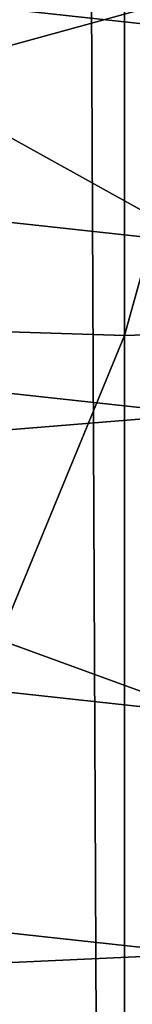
# Model space of a CAD drawing. Header units: millimetres. Extents: x -4.88 to 4.89, y -4.29 to 5.48.
# Tile 166 of 256: x -0.00364 to 0.00027, y -0.55097 to -0.51688. Entities that reach past the tile are written whole.
import ezdxf

# ---------------------------------------------------------------- set-up
doc = ezdxf.new("R2010")
doc.units = ezdxf.units.MM
doc.layers.get('0').update_dxf_attribs({"true_color": 0x5890e1})

msp = doc.modelspace()

# ---------------------------------------------------------------- meshes
at = {"color": 206, "true_color": 0x6c0888}
mesh = msp.add_polyface(dxfattribs=at)
corners = [(-4.61817455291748, 0.5942677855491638, 63.11192321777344), (-0.3076751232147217, 0.5942677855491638, 63.11192321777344), (-0.3070552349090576, 0.5745411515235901, 63.11192321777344), (-0.3076751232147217, 0.5942676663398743, 63.64631652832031), (-0.3070552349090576, 0.5745410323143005, 63.64631652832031), (-4.492310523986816, 0.3112271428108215, 63.62292098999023), (-4.609048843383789, 0.3038826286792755, 63.11192321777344), (-0.3051979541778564, 0.5548924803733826, 63.11192321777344), (-0.3051979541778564, 0.554892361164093, 63.64631652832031), (-4.46566104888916, 0.02930366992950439, 63.62292098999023), (-4.581707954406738, 0.01464360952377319, 63.11192321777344), (-0.3021106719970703, 0.5353990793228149, 63.11192321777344), (-0.3021106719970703, 0.5353990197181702, 63.64631652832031), (-4.421361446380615, -0.2503901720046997, 63.62292098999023), (-4.536259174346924, -0.2723079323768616, 63.11192321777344), (-0.2978050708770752, 0.5161380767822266, 63.11192321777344), (-0.2978050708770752, 0.5161380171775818, 63.64631652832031), (-4.359587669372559, -0.5267506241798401, 63.62292098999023), (-4.472882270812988, -0.5558395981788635, 63.11192321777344), (-0.2922987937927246, 0.4971854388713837, 63.11192321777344), (-0.2922987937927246, 0.4971853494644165, 63.64631652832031), (-4.280582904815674, -0.7986868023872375, 63.62292098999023), (-0.2856135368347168, 0.4786157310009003, 63.64631652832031), (-0.2856135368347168, 0.4786158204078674, 63.11192321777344), (-0.2777750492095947, 0.4605026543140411, 63.64631652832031), (-0.2777755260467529, 0.4605027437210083, 63.11192321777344), (-0.268815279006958, 0.4429174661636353, 63.64631652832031), (-0.268815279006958, 0.44291752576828, 63.11192321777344), (-0.2587685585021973, 0.4259296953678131, 63.64631652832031), (-0.2587685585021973, 0.4259297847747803, 63.11192321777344), (-0.2476754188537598, 0.4096059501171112, 63.64631652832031), (-0.2476754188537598, 0.4096060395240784, 63.11192321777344), (-0.2355785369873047, 0.394011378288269, 63.64631652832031), (-0.2355785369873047, 0.3940114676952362, 63.11192321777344), (-0.2225267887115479, 0.3792068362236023, 63.64631652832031), (-0.2225267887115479, 0.3792069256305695, 63.11192321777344), (-0.2085716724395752, 0.3652509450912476, 63.64631652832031), (-0.2085716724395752, 0.3652510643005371, 63.11192321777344), (-0.1937670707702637, 0.3521991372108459, 63.64631652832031), (-0.1937670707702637, 0.3521992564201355, 63.11192321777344), (-0.1781723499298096, 0.3401025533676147, 63.64631271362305), (-0.1781723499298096, 0.3401026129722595, 63.11192321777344), (-0.161848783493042, 0.3290092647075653, 63.64631652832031), (-0.161848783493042, 0.3290091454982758, 63.11192321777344), (-0.1448607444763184, 0.3189625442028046, 63.64631652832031), (-0.1448607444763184, 0.318962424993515, 63.11192321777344), (-0.1272754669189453, 0.310002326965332, 63.64631652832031), (-0.1272754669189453, 0.3100021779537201, 63.11192321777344), (-0.1091625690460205, 0.3021639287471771, 63.64631652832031), (-0.1091625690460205, 0.3021638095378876, 63.11192321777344), (-0.09059309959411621, 0.295478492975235, 63.64631652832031), (-0.09059309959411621, 0.2954785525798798, 63.11192321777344), (-0.0716402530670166, 0.2899720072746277, 63.64631652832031), (-0.0716402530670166, 0.2899720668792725, 63.11192321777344), (-0.05237913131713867, 0.2856671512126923, 63.64631652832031), (-0.05237936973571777, 0.285667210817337, 63.11192321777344), (-0.03288602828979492, 0.2825792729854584, 63.64631652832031), (-0.03288602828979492, 0.2825789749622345, 63.11192321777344), (-0.01323723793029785, 0.2807220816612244, 63.64631652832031), (-0.01323723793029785, 0.2807217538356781, 63.11192321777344), (0.006489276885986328, 0.2801022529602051, 63.64631652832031), (0.006489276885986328, 0.2801019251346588, 63.11192321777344)]
mesh.append_faces([[corners[k] for k in face] for face in [(1, 4, 2), (3, 5, 4), (2, 8, 7), (4, 9, 8), (7, 12, 11), (8, 13, 12), (11, 16, 15), (12, 17, 16), (15, 20, 19), (16, 21, 20), (19, 22, 23), (23, 24, 25), (25, 26, 27), (27, 28, 29), (29, 30, 31), (31, 32, 33), (33, 34, 35), (35, 36, 37), (37, 38, 39), (39, 40, 41), (41, 42, 43), (43, 44, 45), (45, 46, 47), (47, 48, 49), (49, 50, 51), (51, 52, 53), (53, 54, 55), (55, 56, 57), (57, 58, 59), (59, 60, 61)]], dxfattribs={"vtx0": -1, "color": 206})
mesh.append_faces([[corners[k] for k in face] for face in [(0, 1, 2), (1, 3, 4), (6, 2, 7), (2, 4, 8), (10, 7, 11), (7, 8, 12), (14, 11, 15), (11, 12, 16), (18, 15, 19), (15, 16, 20), (19, 20, 22), (23, 22, 24), (25, 24, 26), (27, 26, 28), (29, 28, 30), (31, 30, 32), (33, 32, 34), (35, 34, 36), (37, 36, 38), (39, 38, 40), (41, 40, 42), (43, 42, 44), (45, 44, 46), (47, 46, 48), (49, 48, 50), (51, 50, 52), (53, 52, 54), (55, 54, 56), (57, 56, 58), (59, 58, 60)]], dxfattribs={"vtx2": -1, "color": 206})
mesh = msp.add_polyface(dxfattribs=at)
corners = [(-4.391827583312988, -0.8348321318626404, 63.11192321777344), (-0.2922987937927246, 0.4971854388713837, 63.11192321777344), (-0.2856135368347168, 0.4786158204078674, 63.11192321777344), (-0.2922987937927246, 0.4971853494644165, 63.64631652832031), (-4.184659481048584, -1.065125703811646, 63.62292098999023), (-0.2856135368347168, 0.4786157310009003, 63.64631652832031), (-4.29341459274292, -1.108184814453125, 63.11192321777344), (-0.2777755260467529, 0.4605027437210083, 63.11192321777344), (-4.072195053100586, -1.325015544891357, 63.62292098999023), (-0.2777750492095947, 0.4605026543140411, 63.64631652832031), (-4.178031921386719, -1.374818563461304, 63.11192321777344), (-0.268815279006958, 0.44291752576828, 63.11192321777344), (-3.943633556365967, -1.577331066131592, 63.62292098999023), (-0.268815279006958, 0.4429174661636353, 63.64631652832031), (-4.046134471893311, -1.633681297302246, 63.11192321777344), (-0.2587685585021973, 0.4259297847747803, 63.11192321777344), (-3.799483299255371, -1.821076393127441, 63.62292098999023), (-0.2587685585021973, 0.4259296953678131, 63.64631652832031), (-3.89824366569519, -1.883751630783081, 63.11192321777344), (-0.2476754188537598, 0.4096060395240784, 63.11192321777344), (-3.640312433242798, -2.055289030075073, 63.62292098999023), (-0.2476754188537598, 0.4096059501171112, 63.64631652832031), (-3.734942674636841, -2.124041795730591, 63.11192321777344), (-0.2355785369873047, 0.3940114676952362, 63.11192321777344), (-3.46674919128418, -2.279045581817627, 63.62292098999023), (-0.2355785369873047, 0.394011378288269, 63.64631652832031), (-3.556875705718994, -2.353604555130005, 63.11192321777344), (-0.2225267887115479, 0.3792069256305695, 63.11192321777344), (-3.279478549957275, -2.491462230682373, 63.62292098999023), (-0.2225267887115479, 0.3792068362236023, 63.64631652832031), (-3.364745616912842, -2.571532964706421, 63.11192321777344), (-0.2085716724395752, 0.3652510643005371, 63.11192321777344), (-3.079240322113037, -2.69170069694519, 63.62292098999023), (-0.2085716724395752, 0.3652509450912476, 63.64631652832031), (-3.159311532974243, -2.776967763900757, 63.11192321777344), (-0.1937670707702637, 0.3521992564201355, 63.11192321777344), (-2.866823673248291, -2.878971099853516, 63.62292098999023), (-0.1937670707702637, 0.3521991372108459, 63.64631652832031), (-2.941382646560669, -2.969097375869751, 63.11192321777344), (-0.1781723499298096, 0.3401026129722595, 63.11192321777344), (-2.643067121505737, -3.052534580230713, 63.62292098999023), (-0.1781723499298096, 0.3401025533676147, 63.64631271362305), (-2.711820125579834, -3.147164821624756, 63.11192321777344), (-0.161848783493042, 0.3290091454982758, 63.11192321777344), (-2.471529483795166, -3.310465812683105, 63.11192321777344), (-2.408854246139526, -3.211705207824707, 63.62292098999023), (-0.161848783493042, 0.3290092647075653, 63.64631652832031), (-0.1448607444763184, 0.318962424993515, 63.11192321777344), (-2.22145938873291, -3.458357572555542, 63.11192321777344), (-2.165109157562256, -3.355855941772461, 63.62292098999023), (-0.1448607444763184, 0.3189625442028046, 63.64631652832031), (-0.1272754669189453, 0.3100021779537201, 63.11192321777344), (-1.962596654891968, -3.590254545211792, 63.11192321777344), (-1.912793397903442, -3.484417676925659, 63.62292098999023), (-0.1272754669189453, 0.310002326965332, 63.64631652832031), (-0.1091625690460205, 0.3021638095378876, 63.11192321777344), (-1.695963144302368, -3.705637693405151, 63.11192321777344), (-1.652904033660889, -3.596882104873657, 63.62292098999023), (-0.1091625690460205, 0.3021639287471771, 63.64631652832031), (-0.09059309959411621, 0.2954785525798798, 63.11192321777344), (-1.422610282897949, -3.804050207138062, 63.11192321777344), (-1.386464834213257, -3.692805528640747, 63.62292098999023), (-0.09059309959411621, 0.295478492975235, 63.64631652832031), (-0.0716402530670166, 0.2899720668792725, 63.11192321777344), (-1.143618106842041, -3.88510537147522, 63.11192321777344), (-1.114529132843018, -3.771810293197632, 63.62292098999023), (-0.0716402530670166, 0.2899720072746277, 63.64631652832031), (-0.05237936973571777, 0.285667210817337, 63.11192321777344), (-0.8600859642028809, -3.948482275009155, 63.11192321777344), (-0.8381679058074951, -3.833584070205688, 63.62292098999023), (-0.05237913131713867, 0.2856671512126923, 63.64631652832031), (-0.03288602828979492, 0.2825789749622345, 63.11192321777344), (-0.573134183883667, -3.99393105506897, 63.11192321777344), (-0.558474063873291, -3.877884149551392, 63.62292098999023), (-0.03288602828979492, 0.2825792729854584, 63.64631652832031), (-0.01323723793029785, 0.2807217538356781, 63.11192321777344), (-0.2765510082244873, -3.90453314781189, 63.62292098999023), (-0.01323723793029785, 0.2807220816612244, 63.64631652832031), (-0.28389573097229, -4.0212721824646, 63.11192321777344), (0.006489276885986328, 0.2801019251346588, 63.11192321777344), (0.00648951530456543, -3.913428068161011, 63.62292098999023), (0.006489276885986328, 0.2801022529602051, 63.64631652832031)]
mesh.append_faces([[corners[k] for k in face] for face in [(3, 4, 5), (5, 8, 9), (9, 12, 13), (13, 16, 17), (17, 20, 21), (21, 24, 25), (25, 28, 29), (29, 32, 33), (33, 36, 37), (37, 40, 41), (42, 43, 44), (41, 45, 46), (44, 47, 48), (46, 49, 50), (48, 51, 52), (50, 53, 54), (52, 55, 56), (54, 57, 58), (56, 59, 60), (58, 61, 62), (60, 63, 64), (62, 65, 66), (64, 67, 68), (66, 69, 70), (68, 71, 72), (70, 73, 74), (74, 76, 77), (77, 80, 81)]], dxfattribs={"vtx0": -1, "color": 206})
mesh.append_faces([[corners[k] for k in face] for face in [(0, 1, 2), (6, 2, 7), (10, 7, 11), (14, 11, 15), (18, 15, 19), (22, 19, 23), (26, 23, 27), (30, 27, 31), (34, 31, 35), (38, 35, 39), (37, 36, 40), (42, 39, 43), (41, 40, 45), (44, 43, 47), (46, 45, 49), (48, 47, 51), (50, 49, 53), (52, 51, 55), (54, 53, 57), (56, 55, 59), (58, 57, 61), (60, 59, 63), (62, 61, 65), (64, 63, 67), (66, 65, 69), (68, 67, 71), (70, 69, 73), (72, 71, 75), (74, 73, 76), (78, 75, 79), (77, 76, 80)]], dxfattribs={"vtx2": -1, "color": 206})
mesh = msp.add_polyface(dxfattribs=at)
corners = [(-1.183853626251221, -4.041811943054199, 63.15747451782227), (-0.8883390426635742, -4.096590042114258, 63.15002822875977), (-0.89040207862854, -4.107405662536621, 63.15747451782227), (-1.18111515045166, -4.031147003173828, 63.15002822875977), (-0.8861451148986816, -4.085089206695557, 63.14316177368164), (-1.178203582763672, -4.019806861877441, 63.14316177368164), (-0.8838181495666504, -4.072889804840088, 63.13690185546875), (-1.175114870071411, -4.007777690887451, 63.13690185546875), (-0.881354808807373, -4.059978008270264, 63.13127517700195), (-1.17184591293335, -3.99504542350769, 63.13127517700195), (-0.8787531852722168, -4.046339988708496, 63.12630844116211), (-1.168393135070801, -3.981597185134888, 63.12630844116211), (-0.8760104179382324, -4.031961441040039, 63.12203216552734), (-1.164752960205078, -3.967419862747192, 63.12203216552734), (-0.8731238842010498, -4.016829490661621, 63.11847305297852), (-1.160921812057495, -3.952498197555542, 63.11847305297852), (-0.8700907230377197, -4.00092887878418, 63.11565399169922), (-1.156896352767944, -3.936820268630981, 63.11565399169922), (-0.8669083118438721, -3.984246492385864, 63.11360168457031), (-1.15267276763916, -3.920370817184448, 63.11360168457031), (-0.8635745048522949, -3.966768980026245, 63.11235046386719), (-1.148247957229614, -3.903136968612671, 63.11235046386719), (-0.8600859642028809, -3.948482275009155, 63.11192321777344), (-1.114529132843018, -3.771810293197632, 63.62292098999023), (-0.8644692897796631, -3.971461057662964, 63.97383117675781), (-0.8381679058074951, -3.833584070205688, 63.62292098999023), (-1.149435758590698, -3.907763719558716, 63.97383117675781), (-0.8557019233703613, -3.925502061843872, 65.01727294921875), (-1.137799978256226, -3.862445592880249, 65.01727294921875), (-0.9083049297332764, -4.201255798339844, 65.22996520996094), (-0.5873603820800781, -4.106542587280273, 63.13127517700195), (-0.5856201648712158, -4.092767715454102, 63.12630844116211), (-0.5837855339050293, -4.078245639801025, 63.12203216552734), (-0.5818548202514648, -4.062962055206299, 63.11847305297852), (-0.5798261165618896, -4.046902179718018, 63.11565399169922), (-0.5776975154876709, -4.030053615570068, 63.11360168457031), (-0.575467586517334, -4.012401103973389, 63.11235046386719), (-0.573134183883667, -3.99393105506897, 63.11192321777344), (-0.576066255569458, -4.017139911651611, 63.97383117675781), (-0.558474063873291, -3.877884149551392, 63.62292098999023), (-0.5702018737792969, -3.970721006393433, 65.01727294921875), (-0.6053860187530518, -4.249233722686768, 65.22996520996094), (-0.2882645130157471, -4.090713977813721, 63.11847305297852), (-0.287247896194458, -4.074559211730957, 63.11565399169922), (-0.2861816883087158, -4.057609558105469, 63.11360168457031), (-0.2850644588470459, -4.039852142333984, 63.11235046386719), (-0.28389573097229, -4.0212721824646, 63.11192321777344), (-0.01323723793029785, 0.2807217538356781, 63.11192321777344), (-0.2853641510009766, -4.044619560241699, 63.97383117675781), (-0.2765510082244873, -3.90453314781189, 63.62292098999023), (-0.282426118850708, -3.997923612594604, 65.01727294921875), (-0.3000528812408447, -4.278096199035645, 65.22996520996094), (0.00648951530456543, -4.083790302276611, 63.11565399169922), (0.00648951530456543, -4.066807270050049, 63.11360168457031), (0.00648951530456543, -4.049014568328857, 63.11235046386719), (0.00648951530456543, -4.030397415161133, 63.11192321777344), (0.006489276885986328, 0.2801019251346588, 63.11192321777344), (0.00648951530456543, -4.053791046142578, 63.97383117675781), (0.00648951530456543, -3.913428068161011, 63.62292098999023), (0.006489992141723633, -4.007003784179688, 65.01727294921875)]
mesh.append_faces([[corners[k] for k in face] for face in [(0, 1, 2), (3, 4, 1), (5, 6, 4), (7, 8, 6), (9, 10, 8), (11, 12, 10), (13, 14, 12), (15, 16, 14), (17, 18, 16), (19, 20, 18), (21, 22, 20), (23, 24, 25), (26, 27, 24), (28, 29, 27), (10, 32, 31), (12, 33, 32), (14, 34, 33), (16, 35, 34), (18, 36, 35), (20, 37, 36), (25, 38, 39), (24, 40, 38), (27, 41, 40), (33, 43, 42), (34, 44, 43), (35, 45, 44), (36, 46, 45), (37, 47, 46), (39, 48, 49), (38, 50, 48), (40, 51, 50), (43, 53, 52), (44, 54, 53), (45, 55, 54), (46, 56, 55), (49, 57, 58), (48, 59, 57)]], dxfattribs={"vtx0": -1, "color": 206})
mesh.append_faces([[corners[k] for k in face] for face in [(6, 8, 30), (8, 10, 31), (10, 12, 32), (12, 14, 33), (14, 16, 34), (16, 18, 35), (18, 20, 36), (20, 22, 37), (25, 24, 38), (24, 27, 40), (32, 33, 42), (33, 34, 43), (34, 35, 44), (35, 36, 45), (36, 37, 46), (39, 38, 48), (38, 40, 50), (42, 43, 52), (43, 44, 53), (44, 45, 54), (45, 46, 55), (49, 48, 57), (48, 50, 59)]], dxfattribs={"vtx2": -1, "color": 206})
mesh = msp.add_polyface(dxfattribs=at)
corners = [(1.192092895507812e-07, -0.7661779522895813, -7.897031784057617), (1.192092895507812e-07, -0.05204856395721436, -7.897032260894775), (-0.003268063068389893, -0.05194587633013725, -7.897032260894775), (5.960464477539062e-08, -0.05204861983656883, -8.298449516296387), (-0.003268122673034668, -0.05194593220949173, -8.298449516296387), (-0.04689186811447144, -0.7453257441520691, -8.280876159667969), (-0.04810869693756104, -0.7646660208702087, -7.897031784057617), (-0.006523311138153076, -0.05163818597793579, -7.897032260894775), (-0.006523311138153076, -0.05163824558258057, -8.298449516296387), (-0.09359872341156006, -0.7409106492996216, -8.280876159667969), (-0.09602749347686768, -0.7601364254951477, -7.897031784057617), (-0.009752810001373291, -0.05112673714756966, -7.897032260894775), (-0.009752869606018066, -0.05112673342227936, -8.298449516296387), (-0.1399362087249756, -0.7335715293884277, -8.280876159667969), (-0.1435673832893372, -0.7526067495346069, -7.897031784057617), (-0.01294386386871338, -0.05041338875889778, -7.897032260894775), (-0.01294386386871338, -0.05041338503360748, -8.298449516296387), (-0.1857213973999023, -0.7233372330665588, -8.280876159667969), (-0.1905406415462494, -0.7421069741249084, -7.897031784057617), (-0.01608377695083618, -0.04950118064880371, -7.897032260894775), (-0.01608377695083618, -0.04950117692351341, -8.298449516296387), (-0.2307736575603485, -0.7102484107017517, -8.280876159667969), (-0.01916021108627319, -0.04839358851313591, -8.298449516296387), (-0.01916021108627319, -0.04839355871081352, -7.897032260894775), (-0.02216100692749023, -0.04709501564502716, -8.298449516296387), (-0.02216100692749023, -0.04709498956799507, -7.897032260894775), (-0.02507448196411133, -0.04561061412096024, -8.298449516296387), (-0.02507442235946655, -0.04561058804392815, -7.897032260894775), (-0.02788877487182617, -0.04394615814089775, -8.298449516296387), (-0.02788877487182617, -0.04394612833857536, -7.897032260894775), (-0.0305931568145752, -0.04210827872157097, -8.298449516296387), (-0.0305931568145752, -0.04210828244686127, -7.897032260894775), (-0.03317677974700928, -0.04010424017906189, -8.298449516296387), (-0.03317677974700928, -0.04010424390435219, -7.897032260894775), (-0.03562945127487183, -0.03794191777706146, -8.298449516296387), (-0.03562945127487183, -0.03794192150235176, -7.897032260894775), (-0.03794163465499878, -0.03562984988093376, -8.298449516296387), (-0.037941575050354, -0.03562985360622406, -7.897032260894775), (-0.0401039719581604, -0.03317718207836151, -8.298449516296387), (-0.04010385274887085, -0.03317718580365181, -7.897032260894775), (-0.04210799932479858, -0.03059359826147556, -8.298449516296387), (-0.04210799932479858, -0.03059360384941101, -7.897032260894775), (-0.04394590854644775, -0.02788917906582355, -8.298449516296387), (-0.04394584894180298, -0.027889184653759, -7.897032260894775), (-0.04561030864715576, -0.02507478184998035, -8.298449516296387), (-0.04561024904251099, -0.0250747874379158, -7.897032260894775), (-0.04709476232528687, -0.02216143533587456, -8.298449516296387), (-0.04709476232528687, -0.02216144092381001, -7.897032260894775), (-0.04839342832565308, -0.01916060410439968, -8.298449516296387), (-0.04839342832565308, -0.01916060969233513, -7.897032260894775), (-0.04950094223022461, -0.01608413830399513, -8.298449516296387), (-0.04950094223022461, -0.01608414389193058, -7.897032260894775), (-0.05041319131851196, -0.01294419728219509, -8.298449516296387), (-0.05041319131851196, -0.01294420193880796, -7.897032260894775), (-0.05112648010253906, -0.009753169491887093, -8.298449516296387), (-0.05112648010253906, -0.009753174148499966, -7.897032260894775), (-0.05163800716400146, -0.006523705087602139, -8.298449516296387), (-0.05163800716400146, -0.006523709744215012, -7.897032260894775), (-0.05194568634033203, -0.003268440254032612, -8.298449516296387), (-0.05194568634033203, -0.003268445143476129, -7.897032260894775), (-0.05204838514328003, -3.08565432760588e-07, -8.298449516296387), (-0.05204838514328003, -3.121929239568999e-07, -7.897032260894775)]
mesh.append_faces([[corners[k] for k in face] for face in [(1, 4, 2), (3, 5, 4), (2, 8, 7), (4, 9, 8), (7, 12, 11), (8, 13, 12), (11, 16, 15), (12, 17, 16), (15, 20, 19), (16, 21, 20), (19, 22, 23), (23, 24, 25), (25, 26, 27), (27, 28, 29), (29, 30, 31), (31, 32, 33), (33, 34, 35), (35, 36, 37), (37, 38, 39), (39, 40, 41), (41, 42, 43), (43, 44, 45), (45, 46, 47), (47, 48, 49), (49, 50, 51), (51, 52, 53), (53, 54, 55), (55, 56, 57), (57, 58, 59), (59, 60, 61)]], dxfattribs={"vtx0": -1, "color": 206})
mesh.append_faces([[corners[k] for k in face] for face in [(0, 1, 2), (1, 3, 4), (6, 2, 7), (2, 4, 8), (10, 7, 11), (7, 8, 12), (14, 11, 15), (11, 12, 16), (18, 15, 19), (15, 16, 20), (19, 20, 22), (23, 22, 24), (25, 24, 26), (27, 26, 28), (29, 28, 30), (31, 30, 32), (33, 32, 34), (35, 34, 36), (37, 36, 38), (39, 38, 40), (41, 40, 42), (43, 42, 44), (45, 44, 46), (47, 46, 48), (49, 48, 50), (51, 50, 52), (53, 52, 54), (55, 54, 56), (57, 56, 58), (59, 58, 60)]], dxfattribs={"vtx2": -1, "color": 206})
mesh = msp.add_polyface(dxfattribs=at)
corners = [(0.05041313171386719, -0.0129440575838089, -8.298449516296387), (0.7102479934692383, -0.23077392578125, -8.280877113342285), (0.04950094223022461, -0.0160839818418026, -8.298449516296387), (0.7286782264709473, -0.236762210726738, -7.897031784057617), (0.04950094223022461, -0.01608395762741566, -7.897032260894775), (0.0483933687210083, -0.01916040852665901, -7.897032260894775), (0.6943563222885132, -0.2749152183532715, -8.280877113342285), (0.0483933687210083, -0.01916043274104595, -8.298449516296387), (0.7123739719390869, -0.2820489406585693, -7.897031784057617), (0.04709482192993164, -0.02216123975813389, -7.897032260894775), (0.6757241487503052, -0.3179717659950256, -8.280877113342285), (0.04709476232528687, -0.02216126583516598, -8.298449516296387), (0.6932584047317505, -0.3262227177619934, -7.897031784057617), (0.04561036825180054, -0.02507463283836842, -7.897032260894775), (0.6544250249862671, -0.3597733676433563, -8.280877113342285), (0.04561036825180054, -0.02507464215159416, -8.298449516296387), (0.671406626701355, -0.369109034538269, -7.897031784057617), (0.04394596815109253, -0.02788903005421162, -7.897032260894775), (0.6305434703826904, -0.4001550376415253, -8.280877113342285), (0.04394590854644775, -0.02788905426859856, -8.298449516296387), (0.6469053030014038, -0.410538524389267, -7.897031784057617), (0.04210799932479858, -0.0305933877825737, -7.897032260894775), (0.6041730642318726, -0.4389578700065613, -8.280877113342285), (0.04210793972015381, -0.03059341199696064, -8.298449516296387), (0.6198505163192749, -0.450348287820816, -7.897031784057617), (0.04010403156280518, -0.03317699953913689, -7.897032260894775), (0.5754187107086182, -0.4760279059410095, -8.280877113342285), (0.0401039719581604, -0.03317702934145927, -8.298449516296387), (0.5903500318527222, -0.4883802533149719, -7.897031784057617), (0.03794169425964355, -0.03562969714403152, -7.897032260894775), (0.5443930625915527, -0.5112194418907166, -8.280877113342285), (0.03794163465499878, -0.03562972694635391, -8.298449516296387), (0.5585194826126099, -0.5244849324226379, -7.897031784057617), (0.03562963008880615, -0.03794179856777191, -7.897032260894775), (0.5112191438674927, -0.5443934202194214, -8.280877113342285), (0.03562963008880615, -0.037941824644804, -8.298449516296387), (0.5244847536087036, -0.558519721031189, -7.897031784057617), (0.0331769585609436, -0.04010411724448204, -7.897032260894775), (0.4760276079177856, -0.5754188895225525, -8.280877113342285), (0.0331769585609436, -0.04010414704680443, -8.298449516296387), (0.488379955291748, -0.5903502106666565, -7.897031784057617), (0.03059333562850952, -0.04210815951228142, -7.897032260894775), (0.438957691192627, -0.6041731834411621, -8.280877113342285), (0.03059333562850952, -0.04210818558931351, -8.298449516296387), (0.4503481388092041, -0.6198508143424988, -7.897031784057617), (0.02788901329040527, -0.0439460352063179, -7.897032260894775), (0.4105384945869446, -0.6469054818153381, -7.897031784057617), (0.4001548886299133, -0.6305436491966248, -8.280876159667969), (0.02788901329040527, -0.04394606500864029, -8.298449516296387), (0.02507460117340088, -0.04561049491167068, -7.897032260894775), (0.3691088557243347, -0.6714068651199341, -7.897031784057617), (0.3597731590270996, -0.6544253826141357, -8.280876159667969), (0.02507460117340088, -0.04561052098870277, -8.298449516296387), (0.02216118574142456, -0.04709498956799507, -7.897032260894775), (0.3262224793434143, -0.6932585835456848, -7.897031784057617), (0.3179715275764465, -0.6757243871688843, -8.280876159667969), (0.02216118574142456, -0.04709501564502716, -8.298449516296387), (0.01916038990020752, -0.04839355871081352, -7.897032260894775), (0.2820486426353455, -0.7123743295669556, -7.897031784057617), (0.2749149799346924, -0.6943565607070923, -8.280876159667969), (0.01916033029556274, -0.04839358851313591, -8.298449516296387), (0.01608389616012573, -0.04950115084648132, -7.897032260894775), (0.2367621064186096, -0.7286784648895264, -7.897031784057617), (0.2307737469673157, -0.7102483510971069, -8.280876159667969), (0.01608389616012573, -0.04950117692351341, -8.298449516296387), (0.01294398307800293, -0.05041342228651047, -7.897032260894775), (0.1905408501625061, -0.7421069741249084, -7.897031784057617), (0.1857215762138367, -0.7233372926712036, -8.280876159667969), (0.01294398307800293, -0.05041341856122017, -8.298449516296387), (0.009752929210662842, -0.05112667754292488, -7.897032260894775), (0.1435671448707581, -0.7526068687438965, -7.897031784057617), (0.1399359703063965, -0.7335715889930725, -8.280876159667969), (0.009752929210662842, -0.05112673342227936, -8.298449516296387), (0.006523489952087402, -0.05163812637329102, -7.897032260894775), (0.09602731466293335, -0.7601364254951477, -7.897031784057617), (0.09359854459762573, -0.7409106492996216, -8.280876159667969), (0.006523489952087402, -0.05163818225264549, -8.298449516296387), (0.003268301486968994, -0.05194587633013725, -7.897032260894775), (0.04689204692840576, -0.7453257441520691, -8.280876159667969), (0.003268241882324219, -0.05194593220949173, -8.298449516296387), (0.04810881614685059, -0.764665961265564, -7.897031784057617), (1.192092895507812e-07, -0.05204856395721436, -7.897032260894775), (5.960464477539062e-08, -0.7467994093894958, -8.280876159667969), (5.960464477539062e-08, -0.05204861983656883, -8.298449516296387)]
mesh.append_faces([[corners[k] for k in face] for face in [(0, 1, 2), (2, 6, 7), (7, 10, 11), (11, 14, 15), (15, 18, 19), (19, 22, 23), (23, 26, 27), (27, 30, 31), (31, 34, 35), (35, 38, 39), (39, 42, 43), (44, 45, 46), (43, 47, 48), (46, 49, 50), (48, 51, 52), (50, 53, 54), (52, 55, 56), (54, 57, 58), (56, 59, 60), (58, 61, 62), (60, 63, 64), (62, 65, 66), (64, 67, 68), (66, 69, 70), (68, 71, 72), (70, 73, 74), (72, 75, 76), (76, 78, 79), (79, 82, 83)]], dxfattribs={"vtx0": -1, "color": 206})
mesh.append_faces([[corners[k] for k in face] for face in [(3, 4, 5), (8, 5, 9), (12, 9, 13), (16, 13, 17), (20, 17, 21), (24, 21, 25), (28, 25, 29), (32, 29, 33), (36, 33, 37), (40, 37, 41), (44, 41, 45), (43, 42, 47), (46, 45, 49), (48, 47, 51), (50, 49, 53), (52, 51, 55), (54, 53, 57), (56, 55, 59), (58, 57, 61), (60, 59, 63), (62, 61, 65), (64, 63, 67), (66, 65, 69), (68, 67, 71), (70, 69, 73), (72, 71, 75), (74, 73, 77), (76, 75, 78), (80, 77, 81), (79, 78, 82)]], dxfattribs={"vtx2": -1, "color": 206})
mesh = msp.add_polyface(dxfattribs=at)
corners = [(1.192092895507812e-07, -0.7661779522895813, -7.897031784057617), (-0.003268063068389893, -0.05194587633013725, -7.897032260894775), (-0.04810869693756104, -0.7646660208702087, -7.897031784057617), (5.960464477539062e-08, -0.05204861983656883, -8.298449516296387), (5.960464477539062e-08, -0.7467994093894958, -8.280876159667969), (-0.04689186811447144, -0.7453257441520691, -8.280876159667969), (-0.006523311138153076, -0.05163818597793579, -7.897032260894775), (-0.09602749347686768, -0.7601364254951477, -7.897031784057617), (-0.003268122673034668, -0.05194593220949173, -8.298449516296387), (-0.09359872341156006, -0.7409106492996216, -8.280876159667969), (-0.009752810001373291, -0.05112673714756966, -7.897032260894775), (-0.1435673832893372, -0.7526067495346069, -7.897031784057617), (-0.006523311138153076, -0.05163824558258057, -8.298449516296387), (-0.1399362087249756, -0.7335715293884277, -8.280876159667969), (-0.01294386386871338, -0.05041338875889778, -7.897032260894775), (-0.1905406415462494, -0.7421069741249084, -7.897031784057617), (-0.009752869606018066, -0.05112673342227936, -8.298449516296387), (-0.1857213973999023, -0.7233372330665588, -8.280876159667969), (-0.01608377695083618, -0.04950118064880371, -7.897032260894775), (-0.2367619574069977, -0.7286784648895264, -7.897031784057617), (-0.01294386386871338, -0.05041338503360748, -8.298449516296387), (-0.2307736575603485, -0.7102484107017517, -8.280876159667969), (-0.01916021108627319, -0.04839355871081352, -7.897032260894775), (-0.2820488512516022, -0.712374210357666, -7.897031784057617), (-0.01608377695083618, -0.04950117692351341, -8.298449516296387), (-0.2749151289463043, -0.6943564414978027, -8.280876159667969), (-0.02216100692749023, -0.04709498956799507, -7.897032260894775), (-0.3262226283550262, -0.6932584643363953, -7.897031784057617), (-0.01916021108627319, -0.04839358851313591, -8.298449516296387), (-0.3179716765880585, -0.6757242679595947, -8.280876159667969), (-0.02507442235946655, -0.04561058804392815, -7.897032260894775), (-0.3691089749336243, -0.6714068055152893, -7.897031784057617), (-0.02216100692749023, -0.04709501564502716, -8.298449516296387), (-0.3597733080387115, -0.6544252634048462, -8.280876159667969), (-0.02788877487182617, -0.04394612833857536, -7.897032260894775), (-0.4105383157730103, -0.6469055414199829, -7.897031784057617), (-0.02507448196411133, -0.04561061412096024, -8.298449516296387), (-0.4001548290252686, -0.6305437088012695, -8.280876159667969), (-0.4152780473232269, -0.6543741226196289, -7.899833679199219), (-0.4538935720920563, -0.6247309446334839, -7.898294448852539), (-0.4555473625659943, -0.6270071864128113, -7.899833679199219), (-0.4137704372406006, -0.6519985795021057, -7.898294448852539), (-0.4521609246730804, -0.6223461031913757, -7.897353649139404), (-0.4121909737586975, -0.6495096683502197, -7.897353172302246), (-0.4503480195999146, -0.6198508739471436, -7.897031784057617), (-0.0305931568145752, -0.04210828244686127, -7.897032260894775), (-0.02788877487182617, -0.04394615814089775, -8.298449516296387), (-0.4389576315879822, -0.6041733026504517, -8.280877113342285), (-0.4126150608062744, -0.6501779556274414, -8.544468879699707), (-0.45262610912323, -0.622986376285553, -8.544468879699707), (-0.4480700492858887, -0.6167153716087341, -10.83539962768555), (-0.4689261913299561, -0.6454215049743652, -7.950438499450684), (-0.4680493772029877, -0.6442146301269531, -7.943661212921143), (-0.5075763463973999, -0.6135543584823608, -7.943661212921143), (-0.4671087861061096, -0.6429200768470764, -7.937257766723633), (-0.5065563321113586, -0.6123213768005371, -7.937257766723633), (-0.4661030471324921, -0.6415358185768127, -7.931249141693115), (-0.5054656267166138, -0.611003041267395, -7.931249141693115), (-0.4650307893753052, -0.6400599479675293, -7.925655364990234), (-0.5043028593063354, -0.6095974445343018, -7.925655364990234), (-0.4638906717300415, -0.6384906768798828, -7.920496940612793), (-0.5030664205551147, -0.6081028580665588, -7.920496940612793), (-0.4626812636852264, -0.6368260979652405, -7.915794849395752), (-0.501754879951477, -0.606517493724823, -7.915794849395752), (-0.4614012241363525, -0.6350643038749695, -7.911568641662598), (-0.5003668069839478, -0.604839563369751, -7.911568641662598), (-0.4600492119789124, -0.633203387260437, -7.907838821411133), (-0.4989005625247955, -0.60306715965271, -7.907838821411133), (-0.4586237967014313, -0.631241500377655, -7.904626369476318), (-0.4973547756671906, -0.601198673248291, -7.904626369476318), (-0.4571236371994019, -0.629176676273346, -7.901950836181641), (-0.4957279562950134, -0.5992321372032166, -7.901950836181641), (-0.4940185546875, -0.5971658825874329, -7.899833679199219), (-0.4922251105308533, -0.5949979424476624, -7.898294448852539), (-0.4903461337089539, -0.5927265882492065, -7.897353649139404), (-0.4883801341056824, -0.5903501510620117, -7.897031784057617), (-0.03317677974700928, -0.04010424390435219, -7.897032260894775), (-0.0305931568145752, -0.04210827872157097, -8.298449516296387), (-0.47602778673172, -0.5754187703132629, -8.280877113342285), (-0.4908505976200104, -0.5933364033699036, -8.544468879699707), (-0.4859097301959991, -0.5873639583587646, -10.83539962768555), (-0.4754070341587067, -0.6543415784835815, -10.99516296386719), (-0.5155553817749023, -0.6231993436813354, -10.99516296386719), (-0.03562945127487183, -0.03794192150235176, -7.897032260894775), (-0.5244848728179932, -0.5585196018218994, -7.897031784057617), (-0.03317677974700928, -0.04010424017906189, -8.298449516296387), (-0.511219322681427, -0.5443932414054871, -8.280877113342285), (-0.037941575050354, -0.03562985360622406, -7.897032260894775), (-0.5585196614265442, -0.5244848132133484, -7.897031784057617), (-0.03562945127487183, -0.03794191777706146, -8.298449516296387), (-0.5443933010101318, -0.5112192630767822, -8.280877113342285), (-0.04010385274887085, -0.03317718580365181, -7.897032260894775), (-0.5903499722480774, -0.4883803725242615, -7.897031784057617), (-0.03794163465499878, -0.03562984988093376, -8.298449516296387), (-0.5754185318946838, -0.4760280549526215, -8.280877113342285), (-0.04210799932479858, -0.03059360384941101, -7.897032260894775), (-0.6198506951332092, -0.450348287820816, -7.897031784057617)]
mesh.append_faces([[corners[k] for k in face] for face in [(0, 1, 2), (2, 6, 7), (7, 10, 11), (11, 14, 15), (15, 18, 19), (19, 22, 23), (23, 26, 27), (27, 30, 31), (31, 34, 35), (38, 39, 40), (41, 42, 39), (43, 44, 42), (35, 45, 44), (37, 49, 47), (48, 50, 49), (68, 71, 69), (70, 72, 71), (40, 73, 72), (39, 74, 73), (42, 75, 74), (44, 76, 75), (47, 79, 78), (49, 80, 79), (50, 82, 80), (75, 83, 84), (84, 87, 88), (88, 91, 92), (92, 95, 96)]], dxfattribs={"vtx0": -1, "color": 206})
mesh.append_faces([[corners[k] for k in face] for face in [(3, 4, 5), (8, 5, 9), (12, 9, 13), (16, 13, 17), (20, 17, 21), (24, 21, 25), (28, 25, 29), (32, 29, 33), (36, 33, 37), (46, 37, 47), (37, 48, 49), (51, 52, 53), (52, 54, 55), (54, 56, 57), (56, 58, 59), (58, 60, 61), (60, 62, 63), (62, 64, 65), (64, 66, 67), (66, 68, 69), (68, 70, 71), (70, 40, 72), (40, 39, 73), (39, 42, 74), (42, 44, 75), (77, 47, 78), (47, 49, 79), (49, 50, 80), (50, 81, 82), (85, 78, 86), (89, 86, 90), (93, 90, 94)]], dxfattribs={"vtx2": -1, "color": 206})
mesh = msp.add_polyface(dxfattribs=at)
corners = [(0.1972067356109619, -0.7680689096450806, -7.931249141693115), (0.1482478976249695, -0.7771441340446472, -7.925655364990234), (0.1485897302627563, -0.7789360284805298, -7.931249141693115), (0.1967530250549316, -0.7663020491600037, -7.925655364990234), (0.1478844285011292, -0.7752388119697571, -7.920496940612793), (0.1962707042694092, -0.7644232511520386, -7.920496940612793), (0.1474988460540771, -0.7732177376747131, -7.915794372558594), (0.1957589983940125, -0.7624303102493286, -7.915794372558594), (0.1470908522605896, -0.7710785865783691, -7.911568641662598), (0.1952173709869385, -0.7603210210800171, -7.911568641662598), (0.146659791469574, -0.7688190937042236, -7.907838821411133), (0.1946454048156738, -0.7580930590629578, -7.907838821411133), (0.1462053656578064, -0.7664370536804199, -7.904626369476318), (0.1940422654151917, -0.7557442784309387, -7.904626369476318), (0.1457272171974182, -0.7639299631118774, -7.901950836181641), (0.1934075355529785, -0.7532721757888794, -7.901950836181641), (0.1452246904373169, -0.7612957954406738, -7.899833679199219), (0.1927406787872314, -0.7506747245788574, -7.899833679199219), (0.1446974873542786, -0.7585320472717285, -7.898294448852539), (0.1920409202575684, -0.7479495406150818, -7.898294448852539), (0.144145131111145, -0.75563645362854, -7.897353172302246), (0.1913078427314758, -0.7450944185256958, -7.897353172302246), (0.1435671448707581, -0.7526068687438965, -7.897031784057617), (0.1857215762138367, -0.7233372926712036, -8.280876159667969), (0.1442933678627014, -0.7564139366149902, -8.544468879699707), (0.1399359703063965, -0.7335715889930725, -8.280876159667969), (0.1915046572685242, -0.7458609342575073, -8.544468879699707), (0.1428408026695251, -0.7487998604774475, -10.83539867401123), (0.1895768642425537, -0.7383531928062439, -10.83539867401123), (0.151555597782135, -0.7944846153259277, -10.99516296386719), (0.09838420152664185, -0.7787929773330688, -7.911568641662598), (0.09809589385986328, -0.7765108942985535, -7.907838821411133), (0.09779196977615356, -0.7741049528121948, -7.904626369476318), (0.09747207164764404, -0.7715728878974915, -7.901950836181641), (0.09713596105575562, -0.7689122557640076, -7.899833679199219), (0.0967833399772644, -0.7661208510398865, -7.898294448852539), (0.09641391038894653, -0.7631963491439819, -7.897353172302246), (0.09602731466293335, -0.7601364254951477, -7.897031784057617), (0.09651303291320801, -0.7639815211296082, -8.544468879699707), (0.09359854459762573, -0.7409106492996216, -8.280876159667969), (0.09554147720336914, -0.7562913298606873, -10.83539867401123), (0.1013704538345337, -0.8024331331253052, -10.99516296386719), (0.04883259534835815, -0.7761706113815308, -7.901950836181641), (0.04866421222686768, -0.7734941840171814, -7.899833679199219), (0.04848754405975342, -0.770686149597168, -7.898294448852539), (0.04830247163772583, -0.767744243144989, -7.897353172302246), (0.04810881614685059, -0.764665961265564, -7.897031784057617), (0.003268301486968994, -0.05194587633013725, -7.897032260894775), (0.04835218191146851, -0.7685340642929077, -8.544468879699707), (0.04689204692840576, -0.7453257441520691, -8.280876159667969), (0.04786539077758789, -0.7607980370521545, -10.83539867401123), (0.05078566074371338, -0.8072147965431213, -10.99516296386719), (1.192092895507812e-07, -0.7750235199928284, -7.899833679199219), (1.192092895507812e-07, -0.7722099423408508, -7.898294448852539), (1.192092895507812e-07, -0.7692621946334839, -7.897353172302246), (1.192092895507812e-07, -0.7661779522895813, -7.897031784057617), (1.192092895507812e-07, -0.05204856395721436, -7.897032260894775), (5.960464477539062e-08, -0.7700536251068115, -8.544468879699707), (5.960464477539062e-08, -0.7467994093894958, -8.280876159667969), (0, -0.7623022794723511, -10.83539867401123)]
mesh.append_faces([[corners[k] for k in face] for face in [(0, 1, 2), (3, 4, 1), (5, 6, 4), (7, 8, 6), (9, 10, 8), (11, 12, 10), (13, 14, 12), (15, 16, 14), (17, 18, 16), (19, 20, 18), (21, 22, 20), (23, 24, 25), (26, 27, 24), (28, 29, 27), (10, 32, 31), (12, 33, 32), (14, 34, 33), (16, 35, 34), (18, 36, 35), (20, 37, 36), (25, 38, 39), (24, 40, 38), (27, 41, 40), (33, 43, 42), (34, 44, 43), (35, 45, 44), (36, 46, 45), (37, 47, 46), (39, 48, 49), (38, 50, 48), (40, 51, 50), (43, 53, 52), (44, 54, 53), (45, 55, 54), (46, 56, 55), (49, 57, 58), (48, 59, 57)]], dxfattribs={"vtx0": -1, "color": 206})
mesh.append_faces([[corners[k] for k in face] for face in [(6, 8, 30), (8, 10, 31), (10, 12, 32), (12, 14, 33), (14, 16, 34), (16, 18, 35), (18, 20, 36), (20, 22, 37), (25, 24, 38), (24, 27, 40), (32, 33, 42), (33, 34, 43), (34, 35, 44), (35, 36, 45), (36, 37, 46), (39, 38, 48), (38, 40, 50), (42, 43, 52), (43, 44, 53), (44, 45, 54), (45, 46, 55), (49, 48, 57), (48, 50, 59)]], dxfattribs={"vtx2": -1, "color": 206})
at = {"color": 213, "true_color": 0xc458e1}
mesh = msp.add_polyface(dxfattribs=at)
corners = [(7.152557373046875e-07, -0.5942050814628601, -9.400459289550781), (7.152557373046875e-07, -0.4846972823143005, -9.391846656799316), (-0.0304335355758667, -0.483740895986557, -9.391846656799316), (8.344650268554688e-07, -0.3729406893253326, -9.384832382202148), (-0.02341628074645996, -0.3722048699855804, -9.384832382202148), (8.344650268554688e-07, -0.4314976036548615, -9.753114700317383), (8.344650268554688e-07, -0.5278117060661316, -9.78031063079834), (-0.03314065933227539, -0.5267702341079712, -9.78031063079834), (-0.02709305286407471, -0.4306462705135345, -9.753114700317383), (-0.03730964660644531, -0.5930326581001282, -9.400459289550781), (-0.06074798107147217, -0.4808754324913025, -9.391846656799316), (-0.04674112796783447, -0.370000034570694, -9.384832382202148), (-0.06615161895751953, -0.5236498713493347, -9.78031063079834), (-0.05408024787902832, -0.4280951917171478, -9.753114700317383), (-0.07447302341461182, -0.589519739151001, -9.400459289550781), (-0.09082245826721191, -0.4761120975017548, -9.391846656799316), (-0.06988120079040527, -0.3663350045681, -9.384832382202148), (-0.09890115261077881, -0.5184628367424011, -9.78031063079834), (-0.08085370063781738, -0.4238547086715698, -9.753114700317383), (-0.111342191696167, -0.5836802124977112, -9.400459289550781), (-0.1205387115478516, -0.4694698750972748, -9.391846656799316), (-0.1477721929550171, -0.5755372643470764, -9.400459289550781), (-0.09274590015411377, -0.3612242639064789, -9.384832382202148), (-0.1312606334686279, -0.5112297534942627, -9.78031063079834), (-0.1073082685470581, -0.4179415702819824, -9.753114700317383), (-0.1497790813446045, -0.4609746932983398, -9.391846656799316), (-0.1836187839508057, -0.5651228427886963, -9.400459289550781), (-0.1152443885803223, -0.35468789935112, -9.384832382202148), (-0.1631019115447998, -0.5019789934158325, -9.78031063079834), (-0.1333394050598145, -0.4103788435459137, -9.753114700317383), (-0.1928354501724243, -0.5934892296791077, -9.807679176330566), (-0.1784284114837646, -0.45066037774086, -9.391846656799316), (-0.2187409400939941, -0.5524781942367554, -9.400459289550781), (-0.1372880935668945, -0.3467517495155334, -9.384832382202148), (-0.1942998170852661, -0.4907471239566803, -9.78031063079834), (-0.1588441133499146, -0.4011965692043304, -9.753114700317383), (-0.2297205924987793, -0.5802098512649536, -9.807679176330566), (-0.2063735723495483, -0.4385675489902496, -9.391846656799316), (-0.1587898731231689, -0.3374470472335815, -9.384832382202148), (-0.2247307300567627, -0.4775785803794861, -9.78031063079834), (-0.1837221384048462, -0.3904310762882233, -9.753114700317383), (-0.2542747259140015, -0.4625251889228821, -9.78031063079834), (-0.2078750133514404, -0.3781245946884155, -9.753114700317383)]
mesh.append_faces([[corners[k] for k in face] for face in [(1, 4, 2), (5, 7, 8), (2, 11, 10), (8, 12, 13), (10, 16, 15), (13, 17, 18), (19, 20, 21), (15, 22, 20), (18, 23, 24), (21, 25, 26), (20, 27, 25), (24, 28, 29), (23, 30, 28), (26, 31, 32), (25, 33, 31), (29, 34, 35), (28, 36, 34), (31, 38, 37), (35, 39, 40), (40, 41, 42)]], dxfattribs={"vtx0": -1, "color": 213})
mesh.append_faces([[corners[k] for k in face] for face in [(0, 1, 2), (1, 3, 4), (5, 6, 7), (9, 2, 10), (2, 4, 11), (8, 7, 12), (14, 10, 15), (10, 11, 16), (13, 12, 17), (19, 15, 20), (18, 17, 23), (21, 20, 25), (24, 23, 28), (26, 25, 31), (29, 28, 34), (32, 31, 37), (35, 34, 39)]], dxfattribs={"vtx2": -1, "color": 213})
mesh = msp.add_polyface(dxfattribs=at)
corners = [(0.2187423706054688, -0.5524775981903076, -9.400459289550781), (0.1784298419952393, -0.4506598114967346, -9.391846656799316), (0.1497805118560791, -0.4609742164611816, -9.391846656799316), (0.1836203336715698, -0.5651223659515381, -9.400459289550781), (0.1588457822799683, -0.401196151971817, -9.753114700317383), (0.1943013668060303, -0.4907464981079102, -9.78031063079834), (0.1631036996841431, -0.5019784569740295, -9.78031063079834), (0.1928372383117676, -0.5934886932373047, -9.807680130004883), (0.2168004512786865, -0.6672401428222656, -9.410802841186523), (0.1477737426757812, -0.575536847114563, -9.400459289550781), (0.1205402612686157, -0.4694694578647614, -9.391846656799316), (0.1333410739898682, -0.4103784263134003, -9.753114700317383), (0.1312624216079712, -0.5112292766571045, -9.78031063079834), (0.1073100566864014, -0.4179412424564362, -9.753114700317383), (0.15519118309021, -0.6044259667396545, -9.807679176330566), (0.09082400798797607, -0.4761118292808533, -9.391846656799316), (0.1113436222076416, -0.5836799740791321, -9.400459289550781), (0.09890294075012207, -0.518462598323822, -9.78031063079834), (0.08085548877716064, -0.4238545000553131, -9.753114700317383), (0.1169326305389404, -0.6129778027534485, -9.807679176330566), (0.06074953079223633, -0.4808752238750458, -9.391846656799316), (0.07447433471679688, -0.5895195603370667, -9.400459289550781), (0.06615328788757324, -0.5236496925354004, -9.78031063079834), (0.05408191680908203, -0.4280950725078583, -9.753114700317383), (0.07821273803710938, -0.6191105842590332, -9.807680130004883), (0.03043532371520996, -0.483740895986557, -9.391846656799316), (0.03731119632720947, -0.5930325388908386, -9.400459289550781), (0.03314244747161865, -0.5267701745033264, -9.78031063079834), (0.02709484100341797, -0.4306460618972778, -9.753114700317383), (0.0391840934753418, -0.6227998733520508, -9.807680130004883), (7.152557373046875e-07, -0.4846972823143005, -9.391846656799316), (7.152557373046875e-07, -0.5942050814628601, -9.400459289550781), (8.344650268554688e-07, -0.3729406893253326, -9.384832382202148), (8.344650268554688e-07, -0.5278117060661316, -9.78031063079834), (8.344650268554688e-07, -0.4314976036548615, -9.753114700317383), (8.344650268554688e-07, -0.6240313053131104, -9.807680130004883)]
mesh.append_faces([[corners[k] for k in face] for face in [(0, 2, 3), (5, 7, 6), (3, 10, 9), (11, 12, 13), (6, 14, 12), (9, 15, 16), (13, 17, 18), (12, 19, 17), (16, 20, 21), (18, 22, 23), (17, 24, 22), (21, 25, 26), (23, 27, 28), (22, 29, 27), (26, 30, 31), (25, 32, 30), (28, 33, 34), (27, 35, 33)]], dxfattribs={"vtx0": -1, "color": 213})
mesh.append_faces([[corners[k] for k in face] for face in [(0, 1, 2), (4, 5, 6), (8, 3, 9), (3, 2, 10), (11, 6, 12), (6, 7, 14), (9, 10, 15), (13, 12, 17), (12, 14, 19), (16, 15, 20), (18, 17, 22), (17, 19, 24), (21, 20, 25), (23, 22, 27), (22, 24, 29), (26, 25, 30), (28, 27, 33), (27, 29, 35)]], dxfattribs={"vtx2": -1, "color": 213})
at = {"color": 18, "true_color": 0x000000}
mesh = msp.add_polyface(dxfattribs=at)
corners = [(0.00264325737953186, -0.5103152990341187, -14.05841636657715), (-0.08875977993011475, -0.5003741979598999, -14.05841636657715), (-0.09236611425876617, -0.5202007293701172, -14.37745571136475), (0.002643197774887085, -0.5305340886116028, -14.37745571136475), (-0.09569957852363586, -0.5385271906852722, -14.68737602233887), (0.00264313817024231, -0.5492230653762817, -14.68737602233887), (-0.09848734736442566, -0.5538533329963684, -14.97905540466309), (0.002643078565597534, -0.5648524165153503, -14.97905540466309), (-0.1007293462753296, -0.5661793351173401, -15.25249671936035), (0.002643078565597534, -0.5774222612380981, -15.25249671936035), (-0.1024256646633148, -0.5755050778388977, -15.50769805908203), (0.002643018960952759, -0.5869325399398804, -15.50769805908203), (-0.1035762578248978, -0.5818305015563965, -15.74465942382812), (0.002642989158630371, -0.5933830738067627, -15.74465942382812), (-0.1041811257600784, -0.585155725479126, -15.96338272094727), (0.002642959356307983, -0.596774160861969, -15.96338272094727), (-0.1042402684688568, -0.5854807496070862, -16.16386413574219), (0.002642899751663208, -0.5971055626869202, -16.16386413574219), (-0.1037536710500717, -0.5828055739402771, -16.34610748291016), (0.002642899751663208, -0.5943774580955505, -16.34610748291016), (-0.1025878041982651, -0.5763958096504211, -16.5080394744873), (0.002642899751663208, -0.5878408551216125, -16.5080394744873), (-0.100609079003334, -0.5655171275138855, -16.6475887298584), (0.00264286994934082, -0.5767470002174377, -16.6475887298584), (-0.09781748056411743, -0.5501695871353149, -16.76475715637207), (0.00264286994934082, -0.5610958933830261, -16.76475715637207), (-0.09421305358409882, -0.5303532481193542, -16.85954284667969), (0.002642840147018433, -0.5408874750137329, -16.85954284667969), (-0.08999612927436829, -0.5071694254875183, -16.93505477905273), (0.002642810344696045, -0.5172450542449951, -16.93505477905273), (-0.08536705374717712, -0.4817197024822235, -16.99439811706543), (0.002642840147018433, -0.4912918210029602, -16.99439811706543), (-0.0897662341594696, -0.50589919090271, -25.6685619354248), (0.002641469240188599, -0.5159499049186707, -25.6685619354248), (0.002641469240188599, -0.4673202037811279, -25.64297103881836), (-0.0965435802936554, -0.5431594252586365, -25.69252014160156), (0.002641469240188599, -0.5539472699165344, -25.69252014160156), (-0.1005591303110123, -0.5652360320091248, -25.71652412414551), (0.002641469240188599, -0.5764606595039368, -25.71652412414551), (-0.1018129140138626, -0.5721290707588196, -25.74057769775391), (0.002641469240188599, -0.5834901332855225, -25.74057579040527), (-0.1003049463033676, -0.563838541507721, -25.76467704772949), (0.002641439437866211, -0.5750354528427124, -25.76467704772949), (-0.0966121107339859, -0.5435360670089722, -25.78770446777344), (0.002641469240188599, -0.5543313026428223, -25.7877025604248), (-0.09131129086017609, -0.5143934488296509, -25.80853271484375), (0.002641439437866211, -0.5246121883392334, -25.80853271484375), (-0.08440250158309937, -0.4764106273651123, -25.82716178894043), (0.002641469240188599, -0.4858779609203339, -25.82716178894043)]
mesh.append_faces([[corners[k] for k in face] for face in [(0, 1, 2), (2, 3, 0), (4, 5, 3), (3, 2, 4), (5, 4, 6), (6, 7, 5), (8, 9, 7), (7, 6, 8), (9, 8, 10), (10, 11, 9), (12, 13, 11), (14, 15, 13), (16, 17, 15), (18, 19, 17), (20, 21, 19), (21, 20, 22), (22, 23, 21), (24, 25, 23), (23, 22, 24), (25, 24, 26), (26, 27, 25), (28, 29, 27), (27, 26, 28), (29, 28, 30), (30, 31, 29), (32, 33, 34), (35, 36, 33), (33, 32, 35), (36, 35, 37), (37, 38, 36), (39, 40, 38), (38, 37, 39), (40, 39, 41), (41, 42, 40), (43, 44, 42), (42, 41, 43), (44, 43, 45), (45, 46, 44), (47, 48, 46), (46, 45, 47)]], dxfattribs={"vtx2": -1, "color": 18})
at = {"color": 213, "true_color": 0xc458e1}
mesh = msp.add_polyface(dxfattribs=at)
corners = [(7.152557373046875e-07, -0.7015780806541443, -9.410802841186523), (7.152557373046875e-07, -0.5942050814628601, -9.400459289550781), (-0.03730964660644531, -0.5930326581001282, -9.400459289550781), (-0.04405176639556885, -0.7001937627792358, -9.410802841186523), (-0.0304335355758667, -0.483740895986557, -9.391846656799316), (8.344650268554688e-07, -0.5278117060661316, -9.78031063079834), (8.344650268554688e-07, -0.6240313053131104, -9.807680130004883), (-0.03918242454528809, -0.6227999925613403, -9.807680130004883), (-0.03314065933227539, -0.5267702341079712, -9.78031063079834), (8.344650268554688e-07, -0.7201330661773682, -9.835264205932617), (-0.04521656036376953, -0.7187120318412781, -9.835264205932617), (-0.07447302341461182, -0.589519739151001, -9.400459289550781), (-0.08793044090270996, -0.6960460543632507, -9.410802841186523), (-0.06074798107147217, -0.4808754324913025, -9.391846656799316), (-0.07821106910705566, -0.619110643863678, -9.807680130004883), (-0.06615161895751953, -0.5236498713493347, -9.78031063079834), (-0.09025585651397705, -0.7144545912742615, -9.835264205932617), (-0.111342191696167, -0.5836802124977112, -9.400459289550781), (-0.1314618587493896, -0.6891513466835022, -9.410802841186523), (-0.09082245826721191, -0.4761120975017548, -9.391846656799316), (-0.1169309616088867, -0.6129780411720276, -9.807679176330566), (-0.09890115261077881, -0.5184628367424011, -9.78031063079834), (-0.1349385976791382, -0.707377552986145, -9.835264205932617), (-0.151202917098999, -0.7926371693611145, -9.423009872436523), (-0.1744747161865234, -0.6795369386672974, -9.410802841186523), (-0.1477721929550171, -0.5755372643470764, -9.400459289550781), (-0.1551895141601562, -0.6044264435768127, -9.807679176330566), (-0.1312606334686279, -0.5112297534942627, -9.78031063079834), (-0.1790890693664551, -0.6975089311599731, -9.835264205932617), (-0.2006747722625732, -0.7815790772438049, -9.423009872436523), (-0.2167990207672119, -0.6672406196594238, -9.410802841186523), (-0.1836187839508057, -0.5651228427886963, -9.400459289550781), (-0.1928354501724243, -0.5934892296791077, -9.807679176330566), (-0.2225326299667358, -0.6848874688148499, -9.835264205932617), (-0.2521859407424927, -0.7761507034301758, -9.863107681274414), (-0.2187409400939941, -0.5524781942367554, -9.400459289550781), (-0.1631019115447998, -0.5019789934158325, -9.78031063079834), (-0.2297205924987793, -0.5802098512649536, -9.807679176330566)]
mesh.append_faces([[corners[k] for k in face] for face in [(0, 2, 3), (1, 4, 2), (5, 7, 8), (6, 10, 7), (3, 11, 12), (2, 13, 11), (8, 14, 15), (7, 16, 14), (12, 17, 18), (11, 19, 17), (15, 20, 21), (14, 22, 20), (18, 25, 24), (21, 26, 27), (20, 28, 26), (24, 31, 30), (26, 33, 32), (28, 34, 33)]], dxfattribs={"vtx0": -1, "color": 213})
mesh.append_faces([[corners[k] for k in face] for face in [(0, 1, 2), (5, 6, 7), (6, 9, 10), (3, 2, 11), (8, 7, 14), (7, 10, 16), (12, 11, 17), (15, 14, 20), (14, 16, 22), (23, 18, 24), (18, 17, 25), (21, 20, 26), (20, 22, 28), (29, 24, 30), (24, 25, 31), (27, 26, 32), (26, 28, 33), (30, 31, 35), (36, 32, 37)]], dxfattribs={"vtx2": -1, "color": 213})
at = {"color": 18, "true_color": 0x000000}
mesh = msp.add_polyface(dxfattribs=at)
corners = [(-0.1837594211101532, -0.4899870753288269, -14.37745571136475), (-0.09236611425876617, -0.5202007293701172, -14.37745571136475), (-0.08875977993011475, -0.5003741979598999, -14.05841636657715), (-0.190299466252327, -0.5072534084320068, -14.68737602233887), (-0.09569957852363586, -0.5385271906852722, -14.68737602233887), (-0.195768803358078, -0.5216930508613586, -14.97905540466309), (-0.09848734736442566, -0.5538533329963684, -14.97905540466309), (-0.2001674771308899, -0.5333059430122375, -15.25249671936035), (-0.1007293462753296, -0.5661793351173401, -15.25249671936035), (-0.2034954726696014, -0.5420923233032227, -15.50769805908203), (-0.1024256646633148, -0.5755050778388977, -15.50769805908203), (-0.205752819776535, -0.5480518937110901, -15.74465942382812), (-0.1035762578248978, -0.5818305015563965, -15.74465942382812), (0.002643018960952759, -0.5869325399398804, -15.50769805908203), (0.002642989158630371, -0.5933830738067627, -15.74465942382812), (-0.1041811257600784, -0.585155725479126, -15.96338272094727), (-0.2069394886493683, -0.5511847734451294, -15.96338272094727), (-0.2070554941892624, -0.5514910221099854, -16.16386413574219), (-0.1042402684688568, -0.5854807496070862, -16.16386413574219), (0.002642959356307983, -0.596774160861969, -15.96338272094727), (0.002642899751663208, -0.5971055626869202, -16.16386413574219), (-0.1037536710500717, -0.5828055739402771, -16.34610748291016), (-0.2061008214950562, -0.5489705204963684, -16.34610748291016), (-0.2038134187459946, -0.5429315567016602, -16.5080394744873), (-0.1025878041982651, -0.5763958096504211, -16.5080394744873), (0.002642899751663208, -0.5943774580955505, -16.34610748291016), (-0.199931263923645, -0.5326820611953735, -16.6475887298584), (-0.100609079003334, -0.5655171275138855, -16.6475887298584), (-0.1944543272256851, -0.5182223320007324, -16.76475715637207), (-0.09781748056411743, -0.5501695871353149, -16.76475715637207), (-0.1873826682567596, -0.4995522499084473, -16.85954284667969), (-0.09421305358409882, -0.5303532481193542, -16.85954284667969), (-0.1791093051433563, -0.4777094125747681, -16.93505477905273), (-0.08999612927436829, -0.5071694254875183, -16.93505477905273), (-0.1919535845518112, -0.5116174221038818, -25.69252014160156), (-0.0965435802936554, -0.5431594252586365, -25.69252014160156), (-0.0897662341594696, -0.50589919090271, -25.6685619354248), (-0.1786568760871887, -0.4765124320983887, -25.6685619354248), (-0.1998319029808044, -0.5324171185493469, -25.71652412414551), (-0.1005591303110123, -0.5652360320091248, -25.71652412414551), (-0.2022917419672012, -0.5389113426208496, -25.74057579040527), (-0.1018129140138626, -0.5721290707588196, -25.74057769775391), (-0.1993331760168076, -0.5311003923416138, -25.76467704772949), (-0.1003049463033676, -0.563838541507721, -25.76467704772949), (-0.1920880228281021, -0.5119723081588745, -25.7877025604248), (-0.0966121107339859, -0.5435360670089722, -25.78770446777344), (-0.1816881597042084, -0.484515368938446, -25.80853271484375), (-0.09131129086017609, -0.5143934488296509, -25.80853271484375)]
mesh.append_faces([[corners[k] for k in face] for face in [(0, 1, 2), (3, 4, 1), (1, 0, 3), (4, 3, 5), (5, 6, 4), (7, 8, 6), (6, 5, 7), (8, 7, 9), (9, 10, 8), (11, 12, 10), (13, 10, 12), (14, 12, 15), (16, 15, 12), (17, 18, 15), (19, 15, 18), (20, 18, 21), (22, 21, 18), (23, 24, 21), (25, 21, 24), (24, 23, 26), (26, 27, 24), (28, 29, 27), (27, 26, 28), (29, 28, 30), (30, 31, 29), (32, 33, 31), (31, 30, 32), (34, 35, 36), (36, 37, 34), (35, 34, 38), (38, 39, 35), (40, 41, 39), (39, 38, 40), (41, 40, 42), (42, 43, 41), (44, 45, 43), (43, 42, 44), (45, 44, 46), (46, 47, 45)]], dxfattribs={"vtx2": -1, "color": 18})

doc.saveas('drawing.dxf')
